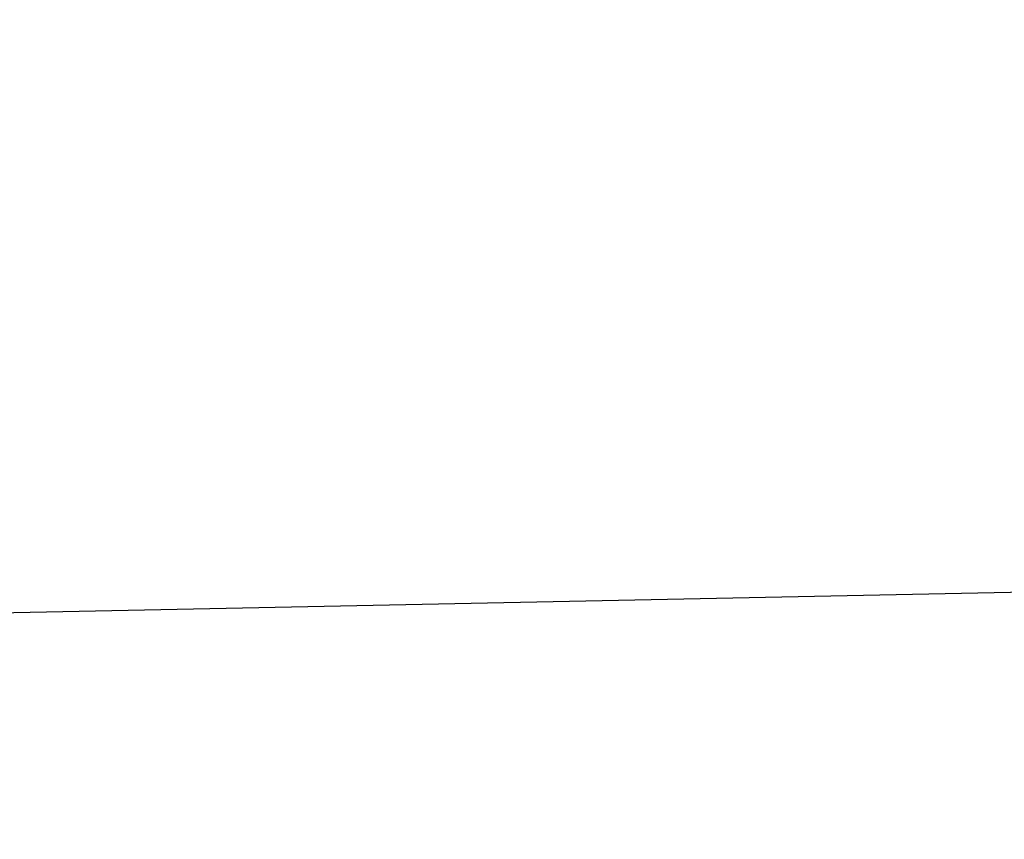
# Model space of a CAD drawing. Header units: millimetres. Extents: x -13710 to 13710, y -375 to 4365.
# Tile 3 of 15: x 3070 to 3428, y 77 to 375. Entities that reach past the tile are written whole.
import ezdxf

# ---------------------------------------------------------------- set-up
doc = ezdxf.new("R2010")
doc.units = ezdxf.units.MM
doc.header["$LTSCALE"] = 15
doc.layers.get('0').update_dxf_attribs({"lineweight": 25})

msp = doc.modelspace()

# ---------------------------------------------------------------- linework, layer by layer
msp.add_line((13519.3065257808, 374.9999999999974), (-6466.693474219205, -37.50000000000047))

doc.saveas('drawing.dxf')
